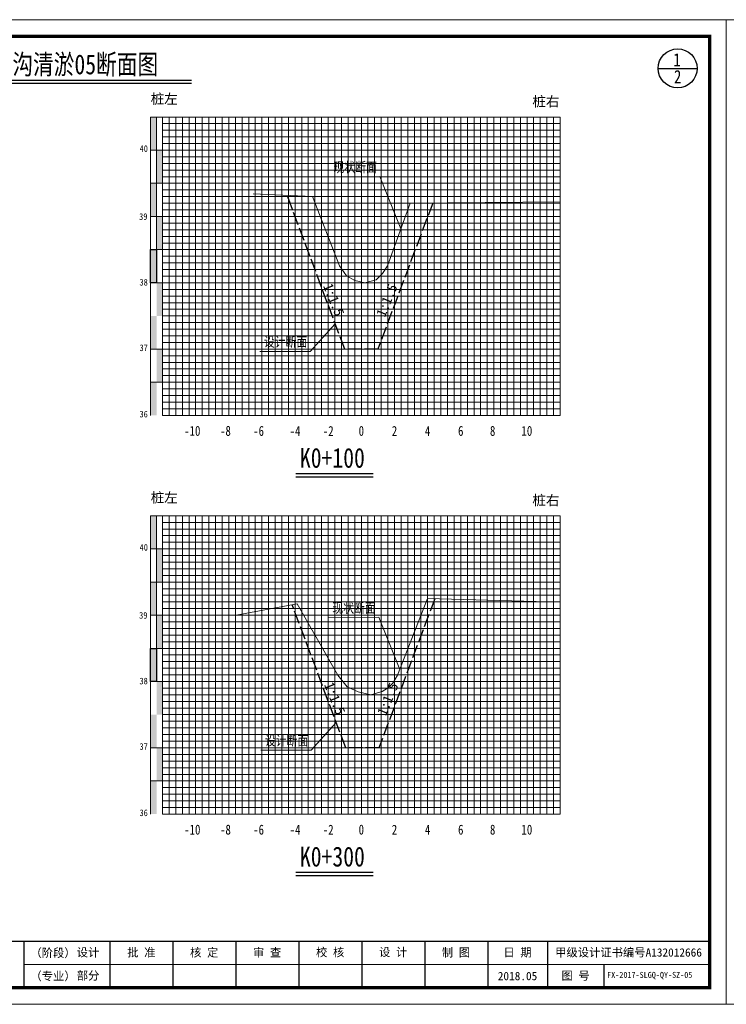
# Model space of a CAD drawing. Extents: x 464172 to 473094, y 3847158 to 3855433.
# Tile 75 of 98: x 470937 to 471150, y 3850355 to 3850652. Entities that reach past the tile are written whole.
import ezdxf
from ezdxf.enums import TextEntityAlignment as Align

# ---------------------------------------------------------------- set-up
doc = ezdxf.new("R2010")
doc.units = 0
doc.linetypes.add('4415', pattern=[5, 4, -1])
doc.layers.get('0').update_dxf_attribs({"linetype": 'CONTINUOUS'})
for name, color, linetype, lineweight in [('0.13文字', 3, 'CONTINUOUS', 13), ('2', 61, 'CONTINUOUS', 30), ('3', 8, 'CONTINUOUS', 5)]:
    doc.layers.add(name, color=color, linetype=linetype, lineweight=lineweight)
for name, color, linetype in [('DIMTEX', 7, 'CONTINUOUS'), ('DMX', 1, 'CONTINUOUS'), ('断面', 7, 'CONTINUOUS')]:
    doc.layers.add(name, color=color, linetype=linetype)
doc.styles.add('LYJFS', font='times.ttf', dxfattribs={"width": 0.7})
doc.styles.add('STYLE2', font='txt', dxfattribs={"width": 0.8})
doc.styles.add('仿宋', font='FangSong_GB2312.ttf', dxfattribs={"width": 0.8})
doc.styles.add('仿宋体', font='FangSong_GB2312.ttf', dxfattribs={"width": 0.8})
doc.styles.add('宋体', font='txt')
doc.styles.add('等线体', font='simhei.ttf')

# ---------------------------------------------------------------- blocks, each defined once
blk = doc.blocks.new('TK')
at = {"lineweight": 0}
for p, q in [((0, 0), (0, 297)), ((0, 297), (420, 297)), ((420, 297), (420, 0)), ((415, 12), (208, 12)), ((420, 0), (0, 0))]:
    blk.add_line(p, q, dxfattribs=at)
for p, q in [((208, 19), (208, 5)), ((234, 19), (234, 5)), ((253, 19), (253, 5)), ((272, 19), (272, 5)), ((291, 19), (291, 5)), ((310, 19), (310, 5)), ((329, 19), (329, 5)), ((348, 19), (348, 5)), ((366, 19), (366, 5)), ((383, 12), (383, 5))]:
    blk.add_line(p, q)
at = {"lineweight": 0, "const_width": 1}
blk.add_lwpolyline([(25, 292), (415, 292), (415, 5), (25, 5)], close=True, dxfattribs=at)
at = {"lineweight": 0, "const_width": 0.4}
blk.add_lwpolyline([(415, 19), (25, 19)], dxfattribs=at)
at = {"style": 'LYJFS'}
for s, p in [('（阶段）', (216.8339300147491, 15.5)), ('（专业）', (216.8339300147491, 8.5))]:
    blk.add_text(s, height=2.5, dxfattribs=at).set_placement(p, align=Align.MIDDLE_CENTER)
at = {"style": '仿宋'}
blk.add_text('2018.05', height=2.5, dxfattribs=at).set_placement((357, 8.5), align=Align.MIDDLE)
at = {"char_height": 2.5, "attachment_point": 5, "style": '宋体'}
for s, insert in [('设计', (227.4021536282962, 15.5)), ('批 准', (243.5, 15.5)), ('核 定', (262.4375, 15.47222222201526)), ('审 查', (281.4305555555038, 15.47328627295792)), ('校 核', (300.4652777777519, 15.54328155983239)), ('设 计', (319.4722222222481, 15.59333057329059)), ('制 图', (338.4166666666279, 15.4779241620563)), ('日 期', (357, 15.5)), ('甲级设计证书编号A132012666', (390.5, 15.5)), ('部分', (227.4021536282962, 8.5)), ('图 号', (374.5, 8.5))]:
    blk.add_mtext(s, dxfattribs=dict(at, insert=insert))

msp = doc.modelspace()

# ---------------------------------------------------------------- hatches: boundary and pattern name
at = {"linetype": 'Continuous'}
for points in [[(470976.5723146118, 3850622.755629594), (470978.3723146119, 3850622.755629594), (470978.3723146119, 3850612.755629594), (470976.5723146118, 3850612.755629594)], [(470978.3723146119, 3850612.755629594), (470980.1723146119, 3850612.755629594), (470980.1723146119, 3850602.755629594), (470978.3723146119, 3850602.755629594)], [(470976.5723146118, 3850602.755629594), (470978.3723146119, 3850602.755629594), (470978.3723146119, 3850592.755629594), (470976.5723146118, 3850592.755629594)], [(470978.3723146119, 3850592.755629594), (470980.1723146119, 3850592.755629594), (470980.1723146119, 3850582.755629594), (470978.3723146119, 3850582.755629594)], [(470976.5723146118, 3850582.755629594), (470978.3723146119, 3850582.755629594), (470978.3723146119, 3850572.755629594), (470976.5723146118, 3850572.755629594)], [(470978.3723146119, 3850572.755629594), (470980.1723146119, 3850572.755629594), (470980.1723146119, 3850562.755629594), (470978.3723146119, 3850562.755629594)], [(470976.5723146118, 3850562.755629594), (470978.3723146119, 3850562.755629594), (470978.3723146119, 3850552.755629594), (470976.5723146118, 3850552.755629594)], [(470978.3786753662, 3850552.780354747), (470980.1786753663, 3850552.780354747), (470980.1786753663, 3850542.780354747), (470978.3786753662, 3850542.780354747)], [(470976.5723146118, 3850542.751565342), (470978.3723146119, 3850542.751565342), (470978.3723146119, 3850532.751565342), (470976.5723146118, 3850532.751565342)], [(470976.5723146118, 3850502.476303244), (470978.3723146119, 3850502.476303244), (470978.3723146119, 3850492.476303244), (470976.5723146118, 3850492.476303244)], [(470978.3723146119, 3850492.476303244), (470980.1723146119, 3850492.476303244), (470980.1723146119, 3850482.476303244), (470978.3723146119, 3850482.476303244)], [(470976.5723146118, 3850482.476303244), (470978.3723146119, 3850482.476303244), (470978.3723146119, 3850472.476303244), (470976.5723146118, 3850472.476303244)], [(470978.3723146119, 3850472.476303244), (470980.1723146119, 3850472.476303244), (470980.1723146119, 3850462.476303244), (470978.3723146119, 3850462.476303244)], [(470976.5723146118, 3850462.476303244), (470978.3723146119, 3850462.476303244), (470978.3723146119, 3850452.476303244), (470976.5723146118, 3850452.476303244)], [(470978.3723146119, 3850452.476303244), (470980.1723146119, 3850452.476303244), (470980.1723146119, 3850442.476303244), (470978.3723146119, 3850442.476303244)], [(470976.5723146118, 3850442.476303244), (470978.3723146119, 3850442.476303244), (470978.3723146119, 3850432.476303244), (470976.5723146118, 3850432.476303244)], [(470978.3786753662, 3850432.501028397), (470980.1786753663, 3850432.501028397), (470980.1786753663, 3850422.501028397), (470978.3786753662, 3850422.501028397)], [(470976.5723146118, 3850422.472238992), (470978.3723146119, 3850422.472238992), (470978.3723146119, 3850412.472238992), (470976.5723146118, 3850412.472238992)]]:
    msp.add_hatch(color=7, dxfattribs=at).paths.add_polyline_path(points)

# ---------------------------------------------------------------- linework, layer by layer
at = {"color": 1, "linetype": '4415', "lineweight": 30}
for p, q in [((471035.1723146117, 3850552.755629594), (471017.7942367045, 3850599.09717068)), ((471061.695747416, 3850596.818117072), (471045.1723146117, 3850552.755629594)), ((471045.1723146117, 3850552.755629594), (471035.1723146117, 3850552.755629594)), ((471062.3256152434, 3850477.418438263), (471045.4723146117, 3850432.476303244)), ((471035.4723146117, 3850432.476303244), (471019.2993016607, 3850475.60433778)), ((471045.4723146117, 3850432.476303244), (471035.4723146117, 3850432.476303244))]:
    msp.add_line(p, q, dxfattribs=at)
at = {"linetype": 'Continuous', "lineweight": 20, "flags": 128}
for points in [[(471052.0932507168, 3850589.010016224), (471045.7473128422, 3850604.785046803), (471030.5959231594, 3850604.758734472)], [(471032.3057051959, 3850560.399921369), (471024.7355434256, 3850552.065463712), (471009.5841537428, 3850552.065463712)], [(471051.7810072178, 3850456.074327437), (471045.4350693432, 3850471.849358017), (471030.2836796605, 3850471.823045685)], [(471032.6057051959, 3850440.120595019), (471025.0355434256, 3850431.786137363), (471009.8841537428, 3850431.786137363)]]:
    msp.add_lwpolyline(points, dxfattribs=at)
at = {"linetype": 'Continuous', "flags": 128}
for points in [[(470976.5723146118, 3850582.755629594), (470978.3723146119, 3850582.755629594), (470978.3723146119, 3850572.755629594), (470976.5723146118, 3850572.755629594)], [(470976.5723146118, 3850462.476303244), (470978.3723146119, 3850462.476303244), (470978.3723146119, 3850452.476303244), (470976.5723146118, 3850452.476303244)]]:
    msp.add_lwpolyline(points, close=True, dxfattribs=at)
at = {"layer": '2', "color": 7, "lineweight": 15}
for points in [[(470980.1723146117, 3850622.68952908), (471100.1723146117, 3850622.68952908)], [(470990.1723146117, 3850622.755629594), (470990.1723146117, 3850532.755629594)], [(471000.1723146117, 3850622.755629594), (471000.1723146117, 3850532.755629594)], [(471010.1723146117, 3850622.755629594), (471010.1723146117, 3850532.755629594)], [(471020.1723146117, 3850622.755629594), (471020.1723146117, 3850532.755629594)], [(471050.1723146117, 3850622.755629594), (471050.1723146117, 3850532.755629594)], [(471060.1723146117, 3850622.755629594), (471060.1723146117, 3850532.755629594)], [(471070.1723146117, 3850622.755629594), (471070.1723146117, 3850532.755629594)], [(471080.1723146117, 3850622.755629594), (471080.1723146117, 3850532.755629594)], [(471090.1723146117, 3850622.755629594), (471090.1723146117, 3850532.755629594)], [(471100.1723146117, 3850622.755629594), (471100.1723146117, 3850532.755629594)], [(470980.1723146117, 3850612.755629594), (471100.1723146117, 3850612.755629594)], [(470980.1723146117, 3850602.755629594), (471100.1723146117, 3850602.755629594)], [(470980.1723146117, 3850592.755629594), (471100.1723146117, 3850592.755629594)], [(470980.1723146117, 3850582.755629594), (471100.1723146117, 3850582.755629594)], [(470980.1723146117, 3850562.755629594), (471100.1723146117, 3850562.755629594)], [(470980.1723146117, 3850532.755629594), (471100.1723146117, 3850532.755629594)], [(470980.1723146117, 3850502.41020273), (471100.1723146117, 3850502.41020273)], [(470990.1723146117, 3850502.476303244), (470990.1723146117, 3850412.476303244)], [(471000.1723146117, 3850502.476303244), (471000.1723146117, 3850412.476303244)], [(471010.1723146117, 3850502.476303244), (471010.1723146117, 3850412.476303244)], [(471020.1723146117, 3850502.476303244), (471020.1723146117, 3850412.476303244)], [(471030.1723146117, 3850502.476303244), (471030.1723146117, 3850412.476303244)], [(471050.1723146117, 3850502.476303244), (471050.1723146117, 3850412.476303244)], [(471060.1723146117, 3850502.476303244), (471060.1723146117, 3850412.476303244)], [(471070.1723146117, 3850502.476303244), (471070.1723146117, 3850412.476303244)], [(471080.1723146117, 3850502.476303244), (471080.1723146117, 3850412.476303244)], [(471090.1723146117, 3850502.476303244), (471090.1723146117, 3850412.476303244)], [(471100.1723146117, 3850502.476303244), (471100.1723146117, 3850412.476303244)], [(470980.1723146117, 3850492.476303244), (471100.1723146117, 3850492.476303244)], [(470980.1723146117, 3850482.476303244), (471100.1723146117, 3850482.476303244)], [(470980.1723146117, 3850472.476303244), (471100.1723146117, 3850472.476303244)], [(470980.1723146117, 3850462.476303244), (471100.1723146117, 3850462.476303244)], [(470980.1723146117, 3850442.476303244), (471100.1723146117, 3850442.476303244)], [(470980.1723146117, 3850412.476303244), (471100.1723146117, 3850412.476303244)]]:
    msp.add_lwpolyline(points, dxfattribs=at)
at = {"layer": '2', "color": 3, "lineweight": 15}
for points in [[(471040.1723146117, 3850622.755629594), (471040.1723146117, 3850532.755629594)], [(471040.1723146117, 3850502.476303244), (471040.1723146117, 3850412.476303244)]]:
    msp.add_lwpolyline(points, dxfattribs=at)
at = {"layer": '2', "color": 7, "lineweight": 15, "flags": 128}
for points in [[(470980.1723146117, 3850572.755629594), (471100.1723146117, 3850572.755629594)], [(470980.1723146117, 3850452.476303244), (471100.1723146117, 3850452.476303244)]]:
    msp.add_lwpolyline(points, dxfattribs=at)
at = {"layer": '2', "color": 0, "lineweight": 15}
for points in [[(470980.1723146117, 3850552.755629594), (471100.1723146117, 3850552.755629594)], [(470980.1723146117, 3850542.755629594), (471100.1723146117, 3850542.755629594)], [(470980.1723146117, 3850432.476303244), (471100.1723146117, 3850432.476303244)], [(470980.1723146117, 3850422.476303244), (471100.1723146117, 3850422.476303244)]]:
    msp.add_lwpolyline(points, dxfattribs=at)
at = {"layer": '3', "lineweight": 5}
for points in [[(470982.1723146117, 3850622.755629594), (470982.1723146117, 3850532.755629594)], [(470984.1723146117, 3850622.755629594), (470984.1723146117, 3850532.755629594)], [(470986.1723146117, 3850622.755629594), (470986.1723146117, 3850532.755629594)], [(470988.1723146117, 3850622.755629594), (470988.1723146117, 3850532.755629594)], [(470992.1723146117, 3850622.755629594), (470992.1723146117, 3850532.755629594)], [(470994.1723146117, 3850622.755629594), (470994.1723146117, 3850532.755629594)], [(470996.1723146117, 3850622.755629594), (470996.1723146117, 3850532.755629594)], [(470998.1723146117, 3850622.755629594), (470998.1723146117, 3850532.755629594)], [(471002.1723146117, 3850622.755629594), (471002.1723146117, 3850532.755629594)], [(471004.1723146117, 3850622.755629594), (471004.1723146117, 3850532.755629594)], [(471006.1723146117, 3850622.755629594), (471006.1723146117, 3850532.755629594)], [(471008.1723146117, 3850622.755629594), (471008.1723146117, 3850532.755629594)], [(471012.1723146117, 3850622.755629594), (471012.1723146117, 3850532.755629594)], [(471014.1723146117, 3850622.755629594), (471014.1723146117, 3850532.755629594)], [(471016.1723146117, 3850622.755629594), (471016.1723146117, 3850532.755629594)], [(471018.1723146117, 3850622.755629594), (471018.1723146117, 3850532.755629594)], [(471022.1723146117, 3850622.755629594), (471022.1723146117, 3850532.755629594)], [(471024.1723146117, 3850622.755629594), (471024.1723146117, 3850532.755629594)], [(471026.1723146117, 3850622.755629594), (471026.1723146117, 3850532.755629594)], [(471028.1723146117, 3850622.755629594), (471028.1723146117, 3850532.755629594)], [(471032.1723146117, 3850622.755629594), (471032.1723146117, 3850532.755629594)], [(471034.1723146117, 3850622.755629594), (471034.1723146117, 3850532.755629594)], [(471036.1723146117, 3850622.755629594), (471036.1723146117, 3850532.755629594)], [(471038.1723146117, 3850622.755629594), (471038.1723146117, 3850532.755629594)], [(471042.1723146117, 3850622.755629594), (471042.1723146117, 3850532.755629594)], [(471044.1723146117, 3850622.755629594), (471044.1723146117, 3850532.755629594)], [(471046.1723146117, 3850622.755629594), (471046.1723146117, 3850532.755629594)], [(471048.1723146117, 3850622.755629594), (471048.1723146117, 3850532.755629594)], [(471052.1723146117, 3850622.755629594), (471052.1723146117, 3850532.755629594)], [(471054.1723146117, 3850622.755629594), (471054.1723146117, 3850532.755629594)], [(471056.1723146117, 3850622.755629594), (471056.1723146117, 3850532.755629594)], [(471058.1723146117, 3850622.755629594), (471058.1723146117, 3850532.755629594)], [(471062.1723146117, 3850622.755629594), (471062.1723146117, 3850532.755629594)], [(471064.1723146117, 3850622.755629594), (471064.1723146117, 3850532.755629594)], [(471066.1723146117, 3850622.755629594), (471066.1723146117, 3850532.755629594)], [(471068.1723146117, 3850622.755629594), (471068.1723146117, 3850532.755629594)], [(471072.1723146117, 3850622.755629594), (471072.1723146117, 3850532.755629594)], [(471074.1723146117, 3850622.755629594), (471074.1723146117, 3850532.755629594)], [(471076.1723146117, 3850622.755629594), (471076.1723146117, 3850532.755629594)], [(471078.1723146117, 3850622.755629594), (471078.1723146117, 3850532.755629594)], [(471082.1723146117, 3850622.755629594), (471082.1723146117, 3850532.755629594)], [(471084.1723146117, 3850622.755629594), (471084.1723146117, 3850532.755629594)], [(471086.1723146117, 3850622.755629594), (471086.1723146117, 3850532.755629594)], [(471088.1723146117, 3850622.755629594), (471088.1723146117, 3850532.755629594)], [(471092.1723146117, 3850622.755629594), (471092.1723146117, 3850532.755629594)], [(471094.1723146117, 3850622.755629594), (471094.1723146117, 3850532.755629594)], [(471096.1723146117, 3850622.755629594), (471096.1723146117, 3850532.755629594)], [(471098.1723146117, 3850622.755629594), (471098.1723146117, 3850532.755629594)], [(470980.1723146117, 3850620.755629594), (471100.1723146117, 3850620.755629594)], [(470980.1723146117, 3850618.755629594), (471100.1723146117, 3850618.755629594)], [(470980.1723146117, 3850616.755629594), (471100.1723146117, 3850616.755629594)], [(470980.1723146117, 3850614.755629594), (471100.1723146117, 3850614.755629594)], [(470980.1723146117, 3850610.755629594), (471100.1723146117, 3850610.755629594)], [(470980.1723146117, 3850608.755629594), (471100.1723146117, 3850608.755629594)], [(470980.1723146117, 3850606.755629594), (471100.1723146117, 3850606.755629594)], [(470980.1723146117, 3850604.755629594), (471100.1723146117, 3850604.755629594)], [(470980.1723146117, 3850600.755629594), (471100.1723146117, 3850600.755629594)], [(470980.1723146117, 3850598.755629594), (471100.1723146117, 3850598.755629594)], [(470980.1723146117, 3850596.755629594), (471100.1723146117, 3850596.755629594)], [(470980.1723146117, 3850594.755629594), (471100.1723146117, 3850594.755629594)], [(470980.1723146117, 3850590.755629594), (471100.1723146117, 3850590.755629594)], [(470980.1723146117, 3850588.755629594), (471100.1723146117, 3850588.755629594)], [(470980.1723146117, 3850586.755629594), (471100.1723146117, 3850586.755629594)], [(470980.1723146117, 3850584.755629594), (471100.1723146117, 3850584.755629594)], [(470980.1723146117, 3850580.755629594), (471100.1723146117, 3850580.755629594)], [(470980.1723146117, 3850578.755629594), (471100.1723146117, 3850578.755629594)], [(470980.1723146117, 3850576.755629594), (471100.1723146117, 3850576.755629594)], [(470980.1723146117, 3850574.755629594), (471100.1723146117, 3850574.755629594)], [(470980.1723146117, 3850570.755629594), (471100.1723146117, 3850570.755629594)], [(470980.1723146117, 3850568.755629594), (471100.1723146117, 3850568.755629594)], [(470980.1723146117, 3850566.755629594), (471100.1723146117, 3850566.755629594)], [(470980.1723146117, 3850564.755629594), (471100.1723146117, 3850564.755629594)], [(470980.1723146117, 3850560.755629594), (471100.1723146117, 3850560.755629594)], [(470980.1723146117, 3850558.755629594), (471100.1723146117, 3850558.755629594)], [(470980.1723146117, 3850556.755629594), (471100.1723146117, 3850556.755629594)], [(470980.1723146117, 3850554.755629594), (471100.1723146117, 3850554.755629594)], [(470980.1723146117, 3850550.755629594), (471100.1723146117, 3850550.755629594)], [(470980.1723146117, 3850548.755629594), (471100.1723146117, 3850548.755629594)], [(470980.1723146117, 3850546.755629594), (471100.1723146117, 3850546.755629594)], [(470980.1723146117, 3850544.755629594), (471100.1723146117, 3850544.755629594)], [(470980.1723146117, 3850540.755629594), (471100.1723146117, 3850540.755629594)], [(470980.1723146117, 3850538.755629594), (471100.1723146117, 3850538.755629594)], [(470980.1723146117, 3850536.755629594), (471100.1723146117, 3850536.755629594)], [(470980.1723146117, 3850534.755629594), (471100.1723146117, 3850534.755629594)], [(470982.1723146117, 3850502.476303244), (470982.1723146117, 3850412.476303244)], [(470984.1723146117, 3850502.476303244), (470984.1723146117, 3850412.476303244)], [(470986.1723146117, 3850502.476303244), (470986.1723146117, 3850412.476303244)], [(470988.1723146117, 3850502.476303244), (470988.1723146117, 3850412.476303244)], [(470992.1723146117, 3850502.476303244), (470992.1723146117, 3850412.476303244)], [(470994.1723146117, 3850502.476303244), (470994.1723146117, 3850412.476303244)], [(470996.1723146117, 3850502.476303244), (470996.1723146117, 3850412.476303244)], [(470998.1723146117, 3850502.476303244), (470998.1723146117, 3850412.476303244)], [(471002.1723146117, 3850502.476303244), (471002.1723146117, 3850412.476303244)], [(471004.1723146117, 3850502.476303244), (471004.1723146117, 3850412.476303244)], [(471006.1723146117, 3850502.476303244), (471006.1723146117, 3850412.476303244)], [(471008.1723146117, 3850502.476303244), (471008.1723146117, 3850412.476303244)], [(471012.1723146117, 3850502.476303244), (471012.1723146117, 3850412.476303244)], [(471014.1723146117, 3850502.476303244), (471014.1723146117, 3850412.476303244)], [(471016.1723146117, 3850502.476303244), (471016.1723146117, 3850412.476303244)], [(471018.1723146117, 3850502.476303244), (471018.1723146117, 3850412.476303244)], [(471022.1723146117, 3850502.476303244), (471022.1723146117, 3850412.476303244)], [(471024.1723146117, 3850502.476303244), (471024.1723146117, 3850412.476303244)], [(471026.1723146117, 3850502.476303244), (471026.1723146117, 3850412.476303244)], [(471028.1723146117, 3850502.476303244), (471028.1723146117, 3850412.476303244)], [(471032.1723146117, 3850502.476303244), (471032.1723146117, 3850412.476303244)], [(471034.1723146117, 3850502.476303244), (471034.1723146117, 3850412.476303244)], [(471036.1723146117, 3850502.476303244), (471036.1723146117, 3850412.476303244)], [(471038.1723146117, 3850502.476303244), (471038.1723146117, 3850412.476303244)], [(471042.1723146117, 3850502.476303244), (471042.1723146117, 3850412.476303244)], [(471044.1723146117, 3850502.476303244), (471044.1723146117, 3850412.476303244)], [(471046.1723146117, 3850502.476303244), (471046.1723146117, 3850412.476303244)], [(471048.1723146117, 3850502.476303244), (471048.1723146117, 3850412.476303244)], [(471052.1723146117, 3850502.476303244), (471052.1723146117, 3850412.476303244)], [(471054.1723146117, 3850502.476303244), (471054.1723146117, 3850412.476303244)], [(471056.1723146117, 3850502.476303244), (471056.1723146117, 3850412.476303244)], [(471058.1723146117, 3850502.476303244), (471058.1723146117, 3850412.476303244)], [(471062.1723146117, 3850502.476303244), (471062.1723146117, 3850412.476303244)], [(471064.1723146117, 3850502.476303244), (471064.1723146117, 3850412.476303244)], [(471066.1723146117, 3850502.476303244), (471066.1723146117, 3850412.476303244)], [(471068.1723146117, 3850502.476303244), (471068.1723146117, 3850412.476303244)], [(471072.1723146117, 3850502.476303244), (471072.1723146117, 3850412.476303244)], [(471074.1723146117, 3850502.476303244), (471074.1723146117, 3850412.476303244)], [(471076.1723146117, 3850502.476303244), (471076.1723146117, 3850412.476303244)], [(471078.1723146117, 3850502.476303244), (471078.1723146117, 3850412.476303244)], [(471082.1723146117, 3850502.476303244), (471082.1723146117, 3850412.476303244)], [(471084.1723146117, 3850502.476303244), (471084.1723146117, 3850412.476303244)], [(471086.1723146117, 3850502.476303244), (471086.1723146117, 3850412.476303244)], [(471088.1723146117, 3850502.476303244), (471088.1723146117, 3850412.476303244)], [(471092.1723146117, 3850502.476303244), (471092.1723146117, 3850412.476303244)], [(471094.1723146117, 3850502.476303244), (471094.1723146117, 3850412.476303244)], [(471096.1723146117, 3850502.476303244), (471096.1723146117, 3850412.476303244)], [(471098.1723146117, 3850502.476303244), (471098.1723146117, 3850412.476303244)], [(470980.1723146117, 3850500.476303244), (471100.1723146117, 3850500.476303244)], [(470980.1723146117, 3850498.476303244), (471100.1723146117, 3850498.476303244)], [(470980.1723146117, 3850496.476303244), (471100.1723146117, 3850496.476303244)], [(470980.1723146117, 3850494.476303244), (471100.1723146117, 3850494.476303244)], [(470980.1723146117, 3850490.476303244), (471100.1723146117, 3850490.476303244)], [(470980.1723146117, 3850488.476303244), (471100.1723146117, 3850488.476303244)], [(470980.1723146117, 3850486.476303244), (471100.1723146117, 3850486.476303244)], [(470980.1723146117, 3850484.476303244), (471100.1723146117, 3850484.476303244)], [(470980.1723146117, 3850480.476303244), (471100.1723146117, 3850480.476303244)], [(470980.1723146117, 3850478.476303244), (471100.1723146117, 3850478.476303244)], [(470980.1723146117, 3850476.476303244), (471100.1723146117, 3850476.476303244)], [(470980.1723146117, 3850474.476303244), (471100.1723146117, 3850474.476303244)], [(470980.1723146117, 3850470.476303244), (471100.1723146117, 3850470.476303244)], [(470980.1723146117, 3850468.476303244), (471100.1723146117, 3850468.476303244)], [(470980.1723146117, 3850466.476303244), (471100.1723146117, 3850466.476303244)], [(470980.1723146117, 3850464.476303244), (471100.1723146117, 3850464.476303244)], [(470980.1723146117, 3850460.476303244), (471100.1723146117, 3850460.476303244)], [(470980.1723146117, 3850458.476303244), (471100.1723146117, 3850458.476303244)], [(470980.1723146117, 3850456.476303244), (471100.1723146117, 3850456.476303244)], [(470980.1723146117, 3850454.476303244), (471100.1723146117, 3850454.476303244)], [(470980.1723146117, 3850450.476303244), (471100.1723146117, 3850450.476303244)], [(470980.1723146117, 3850448.476303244), (471100.1723146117, 3850448.476303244)], [(470980.1723146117, 3850446.476303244), (471100.1723146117, 3850446.476303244)], [(470980.1723146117, 3850444.476303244), (471100.1723146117, 3850444.476303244)], [(470980.1723146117, 3850440.476303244), (471100.1723146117, 3850440.476303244)], [(470980.1723146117, 3850438.476303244), (471100.1723146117, 3850438.476303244)], [(470980.1723146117, 3850436.476303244), (471100.1723146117, 3850436.476303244)], [(470980.1723146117, 3850434.476303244), (471100.1723146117, 3850434.476303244)], [(470980.1723146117, 3850430.476303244), (471100.1723146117, 3850430.476303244)], [(470980.1723146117, 3850428.476303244), (471100.1723146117, 3850428.476303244)], [(470980.1723146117, 3850426.476303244), (471100.1723146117, 3850426.476303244)], [(470980.1723146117, 3850424.476303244), (471100.1723146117, 3850424.476303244)], [(470980.1723146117, 3850420.476303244), (471100.1723146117, 3850420.476303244)], [(470980.1723146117, 3850418.476303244), (471100.1723146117, 3850418.476303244)], [(470980.1723146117, 3850416.476303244), (471100.1723146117, 3850416.476303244)], [(470980.1723146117, 3850414.476303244), (471100.1723146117, 3850414.476303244)]]:
    msp.add_lwpolyline(points, dxfattribs=at)
at = {"layer": '3', "color": 0, "lineweight": 5}
for points in [[(471030.1723146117, 3850622.755629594), (471030.1723146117, 3850532.755629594)], [(470976.5723146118, 3850552.755629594), (471100.1723146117, 3850552.755629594)], [(470976.5723146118, 3850542.755629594), (471100.1723146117, 3850542.755629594)], [(470976.5723146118, 3850432.476303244), (471100.1723146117, 3850432.476303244)], [(470976.5723146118, 3850422.476303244), (471100.1723146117, 3850422.476303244)]]:
    msp.add_lwpolyline(points, dxfattribs=at)
at = {"layer": 'DIMTEX', "linetype": 'Continuous'}
for p, q in [((470917.6150845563, 3850632.953551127), (470988.9067597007, 3850632.953551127)), ((471020.3743546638, 3850514.258850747), (471043.7194399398, 3850514.258850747)), ((471020.3743546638, 3850393.979524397), (471043.7194399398, 3850393.979524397))]:
    msp.add_line(p, q, dxfattribs=at)
at = {"layer": 'DIMTEX', "color": 1, "linetype": 'Continuous'}
for p, q in [((470917.6355773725, 3850633.91599351), (470988.9067597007, 3850633.91599351)), ((471020.3948464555, 3850515.22124501), (471043.7194399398, 3850515.22124501)), ((471020.3948464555, 3850394.94191866), (471043.7194399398, 3850394.94191866))]:
    msp.add_line(p, q, dxfattribs=at)
at = {"layer": 'DMX', "color": 7, "linetype": 'Continuous', "lineweight": 15}
for p, q in [((471007.5448146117, 3850599.555629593), (471025.4298146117, 3850598.755629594)), ((471025.4298146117, 3850598.755629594), (471033.5605335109, 3850577.843364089)), ((471048.0191627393, 3850577.826037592), (471054.9148146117, 3850596.755629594)), ((471054.9148146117, 3850596.755629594), (471100.1723146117, 3850597.172685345)), ((471033.5605335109, 3850577.843364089), (471035.7097638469, 3850574.824983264)), ((471046.5605386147, 3850575.530119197), (471048.0191627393, 3850577.826037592)), ((471035.7097638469, 3850574.824983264), (471038.2488676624, 3850573.468056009)), ((471044.6097637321, 3850573.671038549), (471046.5605386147, 3850575.530119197)), ((471038.2488676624, 3850573.468056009), (471041.2648146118, 3850572.755629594)), ((471041.2648146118, 3850572.755629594), (471044.6097637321, 3850573.671038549)), ((471051.1029857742, 3850454.345038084), (471060.1723146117, 3850477.476303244)), ((471060.1723146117, 3850477.476303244), (471100.1723146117, 3850476.401395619)), ((471002.3573146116, 3850472.476303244), (471020.7723146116, 3850475.876303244)), ((471020.7723146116, 3850475.876303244), (471033.0411937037, 3850454.395757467)), ((471033.0411937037, 3850454.395757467), (471035.8575721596, 3850450.89002953)), ((471049.6349784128, 3850451.997455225), (471051.1029857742, 3850454.345038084)), ((471035.8575721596, 3850450.89002953), (471039.1820528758, 3850449.337575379)), ((471046.4090216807, 3850449.420112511), (471048.0445198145, 3850450.489734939)), ((471048.0445198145, 3850450.489734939), (471049.6349784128, 3850451.997455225)), ((471039.1820528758, 3850449.337575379), (471043.0473146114, 3850448.476303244)), ((471043.0473146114, 3850448.476303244), (471046.4090216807, 3850449.420112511))]:
    msp.add_line(p, q, dxfattribs=at)
at = {"layer": '断面'}
msp.add_line((471129.7150446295, 3850637.431904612), (471141.5220386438, 3850637.431904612), dxfattribs=at)
at = {"layer": '断面', "color": 3, "lineweight": 15}
for points in [[(470980.1723146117, 3850622.755629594), (470976.5723146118, 3850622.755629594)], [(470976.5723146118, 3850622.755629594), (470976.5723146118, 3850532.755629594)], [(470978.3723146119, 3850622.755629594), (470978.3723146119, 3850572.755629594)], [(470980.1723146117, 3850622.755629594), (470980.1723146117, 3850532.755629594)], [(470980.1723146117, 3850612.755629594), (470976.5723146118, 3850612.755629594)], [(470980.1723146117, 3850602.755629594), (470976.5723146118, 3850602.755629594)], [(470980.1723146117, 3850592.755629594), (470976.5723146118, 3850592.755629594)], [(470980.1723146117, 3850582.755629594), (470976.5723146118, 3850582.755629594)], [(470976.5723146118, 3850572.755629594), (470980.1723146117, 3850572.755629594)], [(470980.1723146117, 3850502.476303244), (470976.5723146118, 3850502.476303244)], [(470976.5723146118, 3850502.476303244), (470976.5723146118, 3850412.476303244)], [(470978.3723146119, 3850502.476303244), (470978.3723146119, 3850452.476303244)], [(470980.1723146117, 3850502.476303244), (470980.1723146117, 3850412.476303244)], [(470980.1723146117, 3850492.476303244), (470976.5723146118, 3850492.476303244)], [(470980.1723146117, 3850482.476303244), (470976.5723146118, 3850482.476303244)], [(470980.1723146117, 3850472.476303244), (470976.5723146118, 3850472.476303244)], [(470980.1723146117, 3850462.476303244), (470976.5723146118, 3850462.476303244)], [(470976.5723146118, 3850452.476303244), (470980.1723146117, 3850452.476303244)]]:
    msp.add_lwpolyline(points, dxfattribs=at)
at = {"layer": '断面', "color": 7, "lineweight": 15}
for points in [[(470980.1723146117, 3850572.755629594), (471100.1723146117, 3850572.755629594)], [(470980.1723146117, 3850452.476303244), (471100.1723146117, 3850452.476303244)]]:
    msp.add_lwpolyline(points, dxfattribs=at)
at = {"layer": '断面'}
msp.add_circle((471135.6185416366, 3850637.431904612), 5.903497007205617, dxfattribs=at)

# ---------------------------------------------------------------- block references
at = {"layer": '断面', "xscale": 1.000049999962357, "yscale": 1.000049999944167, "zscale": 1.000049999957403}
for p in [(470730.2877865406, 3850355.103442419), (471150.3087865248, 3850355.103442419)]:
    msp.add_blockref('TK', p, dxfattribs=at)

# ---------------------------------------------------------------- texts
at = {"style": '等线体'}
for s, p in [('桩左', (470976.6000357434, 3850626.744119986)), ('桩右', (471091.7840696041, 3850625.946123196)), ('桩左', (470976.6000357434, 3850506.464793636)), ('桩右', (471091.7840696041, 3850505.666796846))]:
    msp.add_text(s, height=3, dxfattribs=at).set_placement(p)
at = {"linetype": 'Continuous', "char_height": 3, "width": 37.93252298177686, "attachment_point": 1, "style": '仿宋体'}
for s, insert in [('现状断面', (471031.7347775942, 3850609.133685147)), ('设计断面', (471010.7588651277, 3850556.467575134)), ('现状断面', (471031.4225340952, 3850476.197996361)), ('设计断面', (471011.0588651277, 3850436.188248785))]:
    msp.add_mtext(s, dxfattribs=dict(at, insert=insert))
at = {"layer": '0.13文字', "linetype": 'Continuous', "lineweight": 13, "insert": (471113.126057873, 3850364.879561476), "char_height": 1.8, "width": 55.55091040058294, "attachment_point": 1, "style": 'LYJFS'}
msp.add_mtext('{\\fFangSong_GB2312|b0|i0|c134|p49;\\W1;\\C7; FX-2017-SLGQ-QY-SZ-05}', dxfattribs=at)
at = {"layer": 'DIMTEX', "linetype": 'Continuous', "style": 'STYLE2', "width": 0.8}
for s, height, p in [('排水沟清淤05断面图', 6.000299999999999, (470922.3905608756, 3850635.641713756)), ('1', 4.0002, (471134.3446839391, 3850638.025083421)), ('2', 4.0002, (471134.5463544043, 3850632.919929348)), ('K0+100', 6, (471021.6410540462, 3850516.946878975)), ('K0+300', 6, (471021.6410540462, 3850396.667552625))]:
    msp.add_text(s, height=height, dxfattribs=at).set_placement(p)
at = {"layer": '断面', "color": 7, "style": '等线体', "width": 0.8}
for s, p in [('40', (470973.2707174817, 3850611.632111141)), ('39', (470973.1191264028, 3850591.122099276)), ('38', (470973.2356775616, 3850571.307697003)), ('37', (470973.2356775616, 3850551.551293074)), ('36', (470973.2356775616, 3850531.551293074)), ('40', (470973.2707174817, 3850491.352784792)), ('39', (470973.1191264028, 3850470.842772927)), ('38', (470973.2356775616, 3850451.028370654)), ('37', (470973.2356775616, 3850431.271966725)), ('36', (470973.2356775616, 3850411.271966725))]:
    msp.add_text(s, height=2, dxfattribs=at).set_placement(p, align=Align.BOTTOM_LEFT)
at = {"layer": '断面', "color": 7, "style": '仿宋体'}
for rotation, p in [(291.9075057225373, (471031.857494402, 3850567.637755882)), (67.56862248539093, (471047.8496661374, 3850567.465131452)), (291.9075057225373, (471032.157494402, 3850447.358429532)), (67.56862248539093, (471048.1496661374, 3850447.185805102))]:
    msp.add_text('1:1.5', height=3, rotation=rotation, dxfattribs=at).set_placement(p, align=Align.MIDDLE)
at = {"layer": '断面', "color": 7, "style": '等线体', "width": 0.8}
for s, p in [('-10', (470989.1622110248, 3850528.062823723)), ('-8', (470999.1622110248, 3850528.062823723)), ('-6', (471009.1622110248, 3850528.062823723)), ('-4', (471020.1723146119, 3850528.062823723)), ('-2', (471030.1723146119, 3850528.062823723)), ('0', (471040.1723146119, 3850528.062823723)), ('2', (471050.1723146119, 3850528.062823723)), ('4', (471060.1723146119, 3850528.062823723)), ('6', (471070.1723146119, 3850528.062823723)), ('8', (471079.7973103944, 3850528.062823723)), ('10', (471090.1183015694, 3850528.062823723)), ('-10', (470989.1622110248, 3850407.783497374)), ('-8', (470999.1622110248, 3850407.783497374)), ('-6', (471009.1622110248, 3850407.783497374)), ('-4', (471020.1723146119, 3850407.783497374)), ('-2', (471030.1723146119, 3850407.783497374)), ('0', (471040.1723146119, 3850407.783497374)), ('2', (471050.1723146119, 3850407.783497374)), ('4', (471060.1723146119, 3850407.783497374)), ('6', (471070.1723146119, 3850407.783497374)), ('8', (471079.7973103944, 3850407.783497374)), ('10', (471090.1183015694, 3850407.783497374))]:
    msp.add_text(s, height=3, dxfattribs=at).set_placement(p, align=Align.MIDDLE)

doc.saveas('drawing.dxf')
